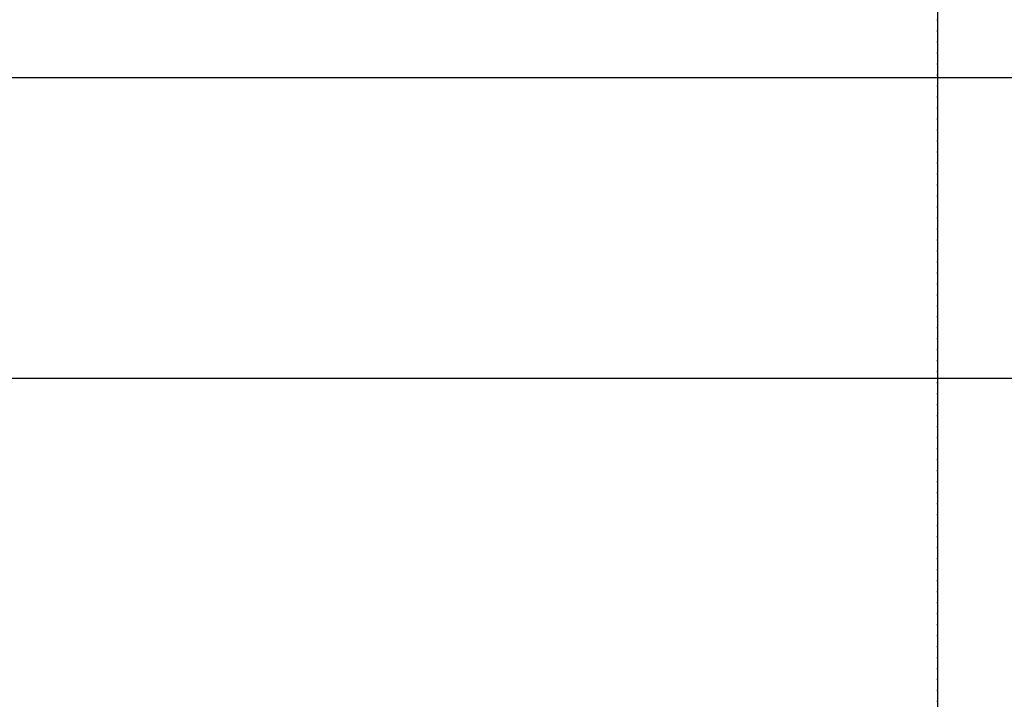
# Model space of a CAD drawing. Header units: metres. Extents: x 63115 to 703450, y -261936 to -53969.
# Tile 202 of 256: x 164963 to 166109, y -134185 to -133393. Entities that reach past the tile are written whole.
import ezdxf

# ---------------------------------------------------------------- set-up
doc = ezdxf.new("R2010")
doc.units = ezdxf.units.M
doc.linetypes.add('DASHDOT2', pattern=[12.7, 6.35, -3.175, 0, -3.175])
doc.linetypes.add('DASHED', pattern=[0.75, 0.5, -0.25])
for name, color, linetype in [('_01-STRAMIENEN', 253, 'DASHDOT2'), ('_02-section-thick', 3, 'Continuous'), ('_03-PROJECTION', 1, 'Continuous'), ('_04-HIDDEN', 7, 'DASHED')]:
    doc.layers.add(name, color=color, linetype=linetype)
doc.layers.add('_01Hulplijnen', color=6, linetype='Continuous', plot=False)

# ---------------------------------------------------------------- blocks, each defined once
blk = doc.blocks.new('*U396')
at = {"layer": '_01-STRAMIENEN'}
for points in [[(5100, 5487.4), (5100, -4768.6)], [(-7899.8, -3050), (6883.2, -3050)], [(-7899.8, -3400), (6883.2, -3400)]]:
    blk.add_lwpolyline(points, dxfattribs=at)
at = {"layer": '_01Hulplijnen'}
for points in [[(5100, 5487.4), (5100, -4768.6)], [(-7899.8, -3050), (6883.2, -3050)], [(-7899.8, -3400), (6883.2, -3400)]]:
    blk.add_lwpolyline(points, dxfattribs=at)
blk = doc.blocks.new('*U255')
at = {"layer": '_01Hulplijnen'}
blk.add_lwpolyline([(5100, -766), (5100, -4752.8)], dxfattribs=at)

msp = doc.modelspace()

# ---------------------------------------------------------------- linework, layer by layer
at = {"layer": '_02-section-thick'}
msp.add_open_spline([(164901.1, -133410.7), (164990.5, -133364.5), (165077.9, -133316.8), (165282.7, -133198.6), (165397.8, -133126.7), (165618.6, -132977.9), (165724.3, -132900.9), (165925.3, -132742.4), (166020.8, -132660.8), (166155.5, -132536), (166198.8, -132494.1), (166240.8, -132451.8)], degree=3, knots=[2.2506696, 2.2506696, 2.2506696, 2.2506696, 2.3058482, 2.3058482, 2.3833606, 2.3833606, 2.4608729, 2.4608729, 2.5383853, 2.5383853, 2.5767734, 2.5767734, 2.5767734, 2.5767734], dxfattribs=at)
at = {"layer": '_04-HIDDEN', "ltscale": 2}
for centre, major_axis, ratio in [((160931.8, -130410.6), (-5893.6, 0), 0.638336), ((160932.1, -130410.6), (-5121.8, 0), 0.639243), ((160931.9, -130410.6), (-4719, 0), 0.639228)]:
    msp.add_ellipse(centre, major_axis=major_axis, ratio=ratio, dxfattribs=at)

# ---------------------------------------------------------------- block references
at = {"layer": '_03-PROJECTION'}
for name in ['*U396', '*U255']:
    msp.add_blockref(name, (160931.8, -130410.6), dxfattribs=at)

doc.saveas('drawing.dxf')
